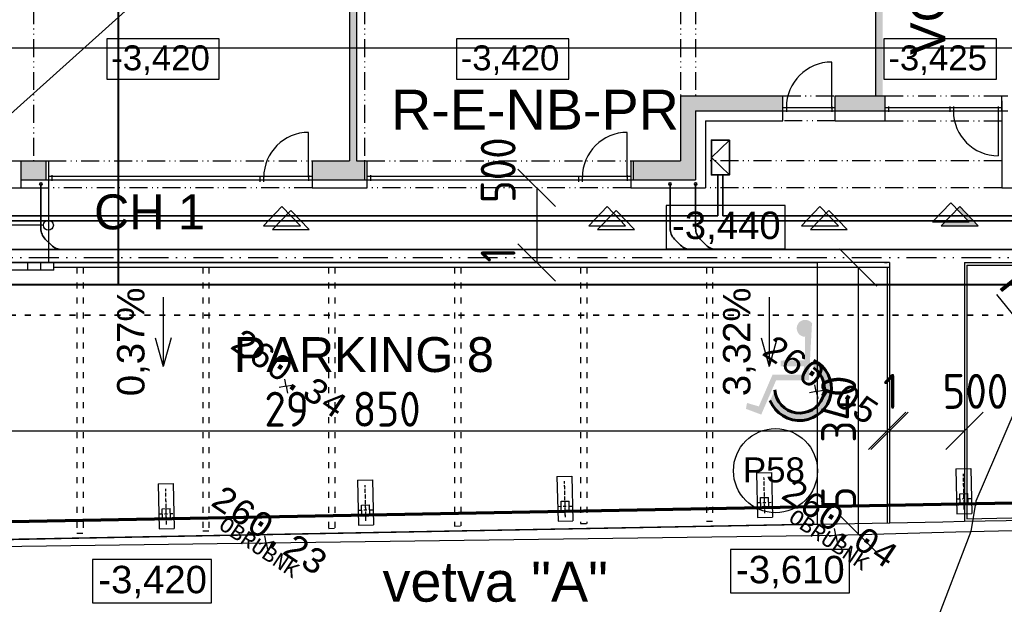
# Model space of a CAD drawing. Extents: x 4743276 to 9726129, y -4307434 to -1665362.
# Tile 18 of 121: x 4848499 to 4868244, y -2089246 to -2077525. Entities that reach past the tile are written whole.
import ezdxf
from ezdxf.enums import TextEntityAlignment as Align

# ---------------------------------------------------------------- set-up
doc = ezdxf.new("R2010")
doc.units = 0
doc.header["$MEASUREMENT"] = 0
for name, pattern in [('ACAD_ISO03W100', [30, 12, -18]), ('ACAD_ISO12W100', [22, 12, -3, 0.5, -3, 0.5, -3]), ('BODKOCIARKOVANA_3', [5.6, 3, -1.3, 0, -1.3])]:
    doc.linetypes.add(name, pattern=pattern)
doc.layers.get('0').update_dxf_attribs({"linetype": 'CONTINUOUS'})
doc.layers.get('Defpoints').update_dxf_attribs({"color": 61, "linetype": 'CONTINUOUS'})
for name, color, linetype in [('body', 7, 'CONTINUOUS'), ('KÓTY', 4, 'CONTINUOUS'), ('MÚRY', 1, 'CONTINUOUS'), ('OKNÁ', 146, 'CONTINUOUS'), ('POZEMOK', 8, 'CONTINUOUS'), ('siete', 6, 'CONTINUOUS'), ('TENKÁ', 7, 'CONTINUOUS'), ('Výšky', 64, 'CONTINUOUS'), ('ZARIADENIE1', 145, 'CONTINUOUS'), ('ZARIADOVACIE', 144, 'CONTINUOUS'), ('ŠRAFY', 82, 'CONTINUOUS'), ('šrafy-múry', 8, 'CONTINUOUS')]:
    doc.layers.add(name, color=color, linetype=linetype)
doc.layers.get('ŠRAFY').off()
doc.styles.add('ARIAL', font='arial.ttf')
doc.styles.add('MONOTXT', font='MONOTXT', dxfattribs={"height": 0.2})
doc.styles.add('styl1', font='arial.ttf')
doc.styles.add('Style-Arial', font='arial.ttf')
doc.styles.add('STYLE1', font='isocp.shx')
doc.dimstyles.new('STANDARD 200', dxfattribs={"dimtxt": 600, "dimasz": 700, "dimexe": 10, "dimexo": 200, "dimgap": 100, "dimtad": 1, "dimdsep": 46, "dimlunit": 6, "dimtxsty": 'Style-Arial', "dimblk": 'ARCHTICK', "dimblk1": 'OBLIQUE', "dimblk2": 'ARCHTICK', "dimcen": 2.5, "dimse1": 1, "dimse2": 1, "dimadec": 0, "dimazin": 0, "dimtfac": 1, "dimtmove": 1, "dimatfit": 3, "dimldrblk": 'OBLIQUE', "dimfxl": 1, "dimtolj": 1, "dimtzin": 0, "dimarcsym": 0})
doc.dimstyles.new('STANDARD 250', dxfattribs={"dimtxt": 700, "dimasz": 750, "dimexe": 10, "dimexo": 200, "dimgap": 100, "dimtad": 1, "dimdsep": 46, "dimlunit": 6, "dimtxsty": 'STYLE1', "dimblk1": 'OBLIQUE', "dimblk2": 'OBLIQUE', "dimsah": 1, "dimcen": 2.5, "dimse1": 1, "dimse2": 1, "dimadec": 0, "dimazin": 0, "dimtfac": 1, "dimtmove": 1, "dimatfit": 3, "dimldrblk": 'OBLIQUE', "dimfxl": 1, "dimtolj": 1, "dimtzin": 0, "dimarcsym": 0})
doc.dimstyles.new('STANDARD s200', dxfattribs={"dimtxt": 600, "dimasz": 600, "dimexe": 10, "dimexo": 200, "dimgap": 100, "dimtad": 1, "dimdsep": 46, "dimlunit": 6, "dimtxsty": 'Style-Arial', "dimblk": 'OPEN30', "dimcen": 2.5, "dimse1": 1, "dimse2": 1, "dimadec": 0, "dimazin": 0, "dimtfac": 1, "dimtmove": 1, "dimatfit": 3, "dimldrblk": 'OBLIQUE', "dimfxl": 1, "dimtolj": 1, "dimtzin": 0, "dimarcsym": 0})

# ---------------------------------------------------------------- blocks, each defined once
blk = doc.blocks.new('_ArchTick')
at = {"color": 0, "linetype": 'ByBlock', "const_width": 0.15}
blk.add_lwpolyline([(-0.5, -0.5), (0.5, 0.5)], dxfattribs=at)
blk = doc.blocks.new('*D42218')
at = {"layer": 'Defpoints', "color": 0}
for p in [(4821644, -2078098), (4821644, -2080734), (4881994, -2080734)]:
    blk.add_point(p, dxfattribs=at)
at = {"layer": 'ZARIADOVACIE', "color": 0, "lineweight": -2}
blk.add_line((4881994, -2078098), (4821644, -2078098), dxfattribs=at)
at = {"layer": 'ZARIADOVACIE', "color": 0, "linetype": 'ByBlock', "lineweight": -2, "xscale": 700, "yscale": 700, "zscale": 700, "rotation": 180}
blk.add_blockref('_ArchTick', (4821644, -2078098), dxfattribs=at)
at = {"layer": 'ZARIADOVACIE', "color": 0, "linetype": 'ByBlock', "lineweight": -2, "xscale": 700, "yscale": 700, "zscale": 700}
blk.add_blockref('_ArchTick', (4881994, -2078098), dxfattribs=at)
at = {"layer": 'ZARIADOVACIE', "color": 0, "insert": (4845998, -2077590), "char_height": 600, "attachment_point": 5, "style": 'Style-Arial'}
blk.add_mtext('\\A1;60ﾠ350', dxfattribs=at)
blk = doc.blocks.new('_OBLIQUE')
at = {"color": 0, "linetype": 'ByBlock'}
blk.add_line((-0.5, -0.5), (0.5, 0.5), dxfattribs=at)
blk = doc.blocks.new('inv')
at = {"layer": 'TENKÁ', "linetype": 'Continuous', "lineweight": 60, "ltscale": 10}
for points in [[(-264025, -1186599), (-264022, -1187066), (-264513, -1187072), (-264512, -1187189), (-264043, -1187185), (-264066, -1187352), (-264676, -1187355), (-264951, -1187992), (-265188, -1187923), (-265210, -1188041), (-264903, -1188156), (-264606, -1187471), (-263947, -1187467), (-263886, -1186340), (-263878, -1186335, 1.715537), (-264016, -1186596)], [(-263850, -1187064), (-263856, -1187216, -1.608628), (-264628, -1187661), (-264727, -1187874, 1.453079)]]:
    blk.add_hatch(color=8, dxfattribs=at).paths.add_polyline_path(points)
at = {"layer": 'TENKÁ', "color": 8, "linetype": 'Continuous', "lineweight": 60, "ltscale": 10}
for centre, radius, start, end in [((-264134, -1187636), 639, 201.8128, 63.6707), ((-264132, -1187629), 497, 183.6812, 56.213)]:
    blk.add_arc(centre, radius, start, end, dxfattribs=at)
blk = doc.blocks.new('po')
at = {"layer": 'šrafy-múry'}
h = blk.add_hatch(color=256, dxfattribs=at)
h.dxf.hatch_style = 1
h.paths.add_polyline_path([(4863590, -1559956), (4863450, -1559956), (4863450, -1560466), (4863450, -1560546), (4863450, -1563176), (4859840, -1563176), (4859840, -1563316), (4863190, -1563316), (4863270, -1563316), (4863450, -1563316), (4863450, -1564011), (4863450, -1564091), (4863450, -1566436), (4863590, -1566436), (4863590, -1565136), (4863590, -1563326), (4863590, -1561686)])
h = blk.add_hatch(color=256, dxfattribs=at)
h.dxf.hatch_style = 1
h.paths.add_polyline_path([(4852900, -1567736), (4853040, -1567736), (4853040, -1563316), (4852900, -1563316)])
h = blk.add_hatch(color=256, dxfattribs=at)
h.dxf.hatch_style = 1
h.paths.add_polyline_path([(4861590, -1566436), (4859540, -1566436), (4859540, -1567736), (4859840, -1567736), (4859840, -1566736), (4861590, -1566736)])
h = blk.add_hatch(color=256, dxfattribs=at)
h.dxf.hatch_style = 1
h.paths.add_polyline_path([(4863640, -1566736), (4863640, -1566436), (4863590, -1566436), (4863450, -1566436), (4862640, -1566436), (4862640, -1566736)])
h = blk.add_hatch(color=256, dxfattribs=at)
h.dxf.hatch_style = 1
h.paths.add_polyline_path([(4846810, -1568116), (4846810, -1567736), (4846310, -1567736), (4846310, -1568116)])
h = blk.add_hatch(color=256, dxfattribs=at)
h.dxf.hatch_style = 1
h.paths.add_polyline_path([(4852900, -1568116), (4852900, -1567736), (4852150, -1567736), (4852150, -1568116)])
h = blk.add_hatch(color=256, dxfattribs=at)
h.dxf.hatch_style = 1
h.paths.add_polyline_path([(4853200, -1567736), (4853040, -1567736), (4852900, -1567736), (4852900, -1568116), (4853200, -1568116)])
h = blk.add_hatch(color=256, dxfattribs=at)
h.dxf.hatch_style = 1
h.paths.add_polyline_path([(4858590, -1568116), (4859840, -1568116), (4859840, -1567736), (4859540, -1567736), (4858590, -1567736)])
at = {"layer": 'MÚRY', "color": 7}
for p, q in [((4852900, -1561731), (4852900, -1567736)), ((4853040, -1563316), (4853040, -1567736)), ((4863450, -1563816), (4863450, -1566436)), ((4859540, -1566436), (4861590, -1566436)), ((4859540, -1566436), (4859540, -1567736)), ((4861590, -1566936), (4861590, -1566436)), ((4862640, -1566436), (4863450, -1566436)), ((4862640, -1566936), (4862640, -1566436)), ((4863590, -1566436), (4863640, -1566436)), ((4863640, -1566936), (4863640, -1566436)), ((4865980, -1566736), (4865980, -1566436)), ((4865980, -1566436), (4866100, -1566436)), ((4865980, -1566536), (4865980, -1568276)), ((4860040, -1566936), (4860040, -1568276)), ((4860040, -1566936), (4861590, -1566936)), ((4862640, -1566936), (4863640, -1566936)), ((4845710, -1567736), (4846860, -1567736)), ((4846860, -1567736), (4846860, -1568276)), ((4852150, -1567736), (4852900, -1567736)), ((4852150, -1567736), (4852150, -1568276)), ((4853040, -1567736), (4853250, -1567736)), ((4853250, -1567736), (4853250, -1568276)), ((4858540, -1567736), (4859540, -1567736)), ((4858540, -1567736), (4858540, -1568276)), ((4845710, -1568276), (4846860, -1568276)), ((4852150, -1568276), (4853250, -1568276)), ((4858540, -1568276), (4859640, -1568276)), ((4859240, -1568276), (4860040, -1568276)), ((4865980, -1568276), (4870940, -1568276))]:
    blk.add_line(p, q, dxfattribs=at)
at = {"layer": 'OKNÁ', "ltscale": 0.25}
for p, q in [((4862570, -1566686), (4862570, -1565756)), ((4862570, -1566666), (4862570, -1566556)), ((4862570, -1566666), (4862570, -1566556)), ((4861590, -1566666), (4862640, -1566666)), ((4861590, -1566736), (4862640, -1566736)), ((4861660, -1566646), (4861660, -1566756)), ((4862570, -1566646), (4862570, -1566756)), ((4863640, -1566666), (4865980, -1566666)), ((4863640, -1566736), (4865980, -1566736)), ((4863710, -1566646), (4863710, -1566756)), ((4864940, -1566646), (4864940, -1566756)), ((4865010, -1566646), (4865010, -1566756)), ((4865910, -1566646), (4865910, -1566756)), ((4865910, -1566736), (4865910, -1567636)), ((4852080, -1568066), (4852080, -1567166)), ((4858470, -1568066), (4858470, -1567166)), ((4852080, -1568046), (4852080, -1567936)), ((4852080, -1568046), (4852080, -1567936)), ((4858470, -1568046), (4858470, -1567936)), ((4858470, -1568046), (4858470, -1567936)), ((4846860, -1568046), (4852150, -1568046)), ((4846860, -1568116), (4852150, -1568116)), ((4846930, -1568026), (4846930, -1568136)), ((4851110, -1568156), (4851110, -1568046)), ((4851180, -1568156), (4851180, -1568046)), ((4852080, -1568026), (4852080, -1568136)), ((4853250, -1568046), (4858540, -1568046)), ((4853250, -1568116), (4858540, -1568116)), ((4853320, -1568026), (4853320, -1568136)), ((4857500, -1568156), (4857500, -1568046)), ((4857570, -1568156), (4857570, -1568046)), ((4858470, -1568026), (4858470, -1568136))]:
    blk.add_line(p, q, dxfattribs=at)
for centre, radius, start, end in [((4862570, -1566666), 910, 90, 180), ((4865910, -1566736), 900, 180, 270), ((4852080, -1568066), 900, 90, 180), ((4858470, -1568066), 900, 90, 180)]:
    blk.add_arc(centre, radius, start, end, dxfattribs=at)
at = {"layer": 'TENKÁ', "linetype": 'ACAD_ISO12W100', "ltscale": 30}
for p, q in [((4846560, -1563316), (4846560, -1567736)), ((4853200, -1563316), (4853200, -1567736)), ((4859540, -1563316), (4859540, -1566436)), ((4859840, -1563316), (4859840, -1566436)), ((4861590, -1566436), (4862640, -1566436)), ((4863640, -1566436), (4865980, -1566436)), ((4862640, -1566936), (4861590, -1566936)), ((4863640, -1566936), (4865980, -1566936)), ((4846860, -1567736), (4852150, -1567736)), ((4853250, -1567736), (4858540, -1567736)), ((4865980, -1567736), (4860040, -1567736)), ((4852150, -1568276), (4846860, -1568276)), ((4858540, -1568276), (4853250, -1568276)), ((4865980, -1568276), (4860040, -1568276))]:
    blk.add_line(p, q, dxfattribs=at)
at = {"layer": 'TENKÁ'}
for p, q in [((4863450, -1566436), (4863590, -1566436)), ((4859840, -1566736), (4861590, -1566736)), ((4859840, -1566736), (4859840, -1568116)), ((4862640, -1566736), (4863640, -1566736)), ((4865980, -1566736), (4866100, -1566736)), ((4846310, -1567736), (4846310, -1568276)), ((4846810, -1567736), (4846810, -1568116)), ((4853200, -1567736), (4853200, -1568116)), ((4858590, -1567736), (4858590, -1568116)), ((4846310, -1568116), (4846860, -1568116)), ((4852150, -1568116), (4853250, -1568116)), ((4858540, -1568116), (4859840, -1568116))]:
    blk.add_line(p, q, dxfattribs=at)
at = {"layer": 'TENKÁ', "linetype": 'ACAD_ISO12W100', "ltscale": 50}
blk.add_line((4817870, -1569676), (4866640, -1569676), dxfattribs=at)
at = {"layer": 'TENKÁ'}
for points in [[(4850288, -1565289), (4848034, -1565289), (4848034, -1566097), (4850288, -1566097)], [(4857296, -1565289), (4855042, -1565289), (4855042, -1566097), (4857296, -1566097)], [(4865872, -1565289), (4863617, -1565289), (4863617, -1566097), (4865872, -1566097)]]:
    blk.add_lwpolyline(points, close=True, dxfattribs=at)
at = {"layer": 'TENKÁ', "ltscale": 0.25, "style": 'ARIAL'}
for s, p in [('-3,420', (4848120, -1565921)), ('-3,420', (4855128, -1565921)), ('-3,425', (4863704, -1565921))]:
    blk.add_text(s, height=500, dxfattribs=at).set_placement(p)
blk = doc.blocks.new('*D42250')
at = {"layer": 'Defpoints', "color": 0}
for p in [(4836044, -2082394), (4865894, -2082394), (4865894, -2085769)]:
    blk.add_point(p, dxfattribs=at)
at = {"layer": 'KÓTY', "color": 0, "lineweight": -2}
blk.add_line((4836044, -2085769), (4865894, -2085769), dxfattribs=at)
at = {"layer": 'KÓTY', "color": 0, "linetype": 'ByBlock', "lineweight": -2, "xscale": 750, "yscale": 750, "zscale": 750, "rotation": 180}
blk.add_blockref('_OBLIQUE', (4836044, -2085769), dxfattribs=at)
at = {"layer": 'KÓTY', "color": 0, "linetype": 'ByBlock', "lineweight": -2, "xscale": 750, "yscale": 750, "zscale": 750}
blk.add_blockref('_OBLIQUE', (4865894, -2085769), dxfattribs=at)
at = {"layer": 'KÓTY', "color": 0, "insert": (4854973, -2085334), "char_height": 700, "attachment_point": 5, "style": 'STYLE1'}
blk.add_mtext('\\A1;29ﾠ850', dxfattribs=at)
blk = doc.blocks.new('*D42251')
at = {"layer": 'Defpoints', "color": 0}
for p in [(4865944, -2085769), (4867444, -2085769), (4867444, -2085769)]:
    blk.add_point(p, dxfattribs=at)
at = {"layer": 'KÓTY', "color": 0, "lineweight": -2}
blk.add_line((4865944, -2085769), (4867444, -2085769), dxfattribs=at)
at = {"layer": 'KÓTY', "color": 0, "linetype": 'ByBlock', "lineweight": -2, "xscale": 750, "yscale": 750, "zscale": 750, "rotation": 180}
blk.add_blockref('_OBLIQUE', (4865944, -2085769), dxfattribs=at)
at = {"layer": 'KÓTY', "color": 0, "linetype": 'ByBlock', "lineweight": -2, "xscale": 750, "yscale": 750, "zscale": 750}
blk.add_blockref('_OBLIQUE', (4867444, -2085769), dxfattribs=at)
at = {"layer": 'KÓTY', "color": 0, "insert": (4867068, -2084977), "char_height": 700, "attachment_point": 5, "style": 'STYLE1'}
blk.add_mtext('\\A1;1ﾠ500', dxfattribs=at)
blk = doc.blocks.new('*D42253')
at = {"layer": 'Defpoints', "color": 0}
for p in [(4865894, -2082494), (4865313, -2087834), (4865894, -2087834)]:
    blk.add_point(p, dxfattribs=at)
at = {"layer": 'KÓTY', "color": 0, "lineweight": -2}
blk.add_line((4865313, -2082494), (4865313, -2087834), dxfattribs=at)
at = {"layer": 'KÓTY', "color": 0, "linetype": 'ByBlock', "lineweight": -2, "xscale": 750, "yscale": 750, "zscale": 750}
for p, rotation in [((4865313, -2082494), 90), ((4865313, -2087834), 270)]:
    blk.add_blockref('_OBLIQUE', p, dxfattribs=dict(at, rotation=rotation))
at = {"layer": 'KÓTY', "color": 0, "insert": (4864922, -2086000), "char_height": 700, "attachment_point": 5, "rotation": 90, "style": 'STYLE1'}
blk.add_mtext('\\A1;5ﾠ340', dxfattribs=at)
blk = doc.blocks.new('*D42254')
at = {"layer": 'Defpoints', "color": 0}
for p in [(4849074, -2080894), (4849074, -2082394), (4858866, -2082394)]:
    blk.add_point(p, dxfattribs=at)
at = {"layer": 'KÓTY', "color": 0, "lineweight": -2}
blk.add_line((4858866, -2080894), (4858866, -2082394), dxfattribs=at)
at = {"layer": 'KÓTY', "color": 0, "linetype": 'ByBlock', "lineweight": -2, "xscale": 750, "yscale": 750, "zscale": 750}
for p, rotation in [((4858866, -2080894), 90), ((4858866, -2082394), 270)]:
    blk.add_blockref('_OBLIQUE', p, dxfattribs=dict(at, rotation=rotation))
at = {"layer": 'KÓTY', "color": 0, "insert": (4858094, -2081139), "char_height": 700, "attachment_point": 5, "rotation": 90, "style": 'STYLE1'}
blk.add_mtext('\\A1;1ﾠ500', dxfattribs=at)
blk = doc.blocks.new('_Open30')
at = {"color": 0, "linetype": 'ByBlock', "lineweight": -2, "transparency": 16777216}
for p, q in [((-1, 0.2679), (0, 0)), ((0, 0), (-1, -0.2679)), ((0, 0), (-1, 0))]:
    blk.add_line(p, q, dxfattribs=at)
blk = doc.blocks.new('*D42255')
at = {"layer": 'Defpoints', "color": 0}
for p in [(4867104, -2081797), (4870858, -2086477)]:
    blk.add_point(p, dxfattribs=at)
at = {"layer": 'KÓTY', "color": 0, "lineweight": -2}
blk.add_line((4870483, -2086009), (4868096, -2083034), dxfattribs=at)
at = {"layer": 'KÓTY', "color": 0, "linetype": 'ByBlock', "lineweight": -2, "xscale": 600, "yscale": 600, "zscale": 600, "rotation": 308.7343241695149}
blk.add_blockref('_Open30', (4870858, -2086477), dxfattribs=at)
at = {"layer": 'KÓTY', "color": 0, "insert": (4869346, -2083943), "char_height": 600, "attachment_point": 5, "rotation": 308.7343, "style": 'Style-Arial'}
blk.add_mtext('\\A1;R6ﾠ000', dxfattribs=at)

msp = doc.modelspace()

# ---------------------------------------------------------------- hatches: boundary and pattern name
at = {"layer": 'TENKÁ', "ltscale": 0.25}
msp.add_hatch(color=256, dxfattribs=at).paths.add_polyline_path([(4867054.033, -2081579.326), (4866980.734, -2081655.413), (4867719.552, -2081655.413), (4867350.143, -2081271.949), (4867297.337, -2081326.764), (4867540.642, -2081579.326)])

# ---------------------------------------------------------------- linework, layer by layer
at = {"layer": 'body', "color": 1, "linetype": 'Continuous'}
for p, q in [((4853841.032, -2084872.929), (4853702.209, -2084899.914)), ((4853841.032, -2084872.929), (4853814.048, -2084734.106)), ((4853841.032, -2084872.929), (4853979.855, -2084845.945)), ((4853841.032, -2084872.929), (4853868.016, -2085011.752)), ((4864474.203, -2084981.482), (4864447.219, -2084842.659)), ((4864474.203, -2084981.482), (4864335.38, -2085008.466)), ((4864474.203, -2084981.482), (4864613.026, -2084954.497)), ((4864474.203, -2084981.482), (4864501.188, -2085120.305)), ((4864867.719, -2087861.992), (4864840.734, -2087723.169)), ((4864867.719, -2087861.992), (4865006.542, -2087835.007)), ((4853441.033, -2088010.692), (4853302.209, -2088037.676)), ((4853441.033, -2088010.692), (4853414.048, -2087871.869)), ((4853441.033, -2088010.692), (4853579.856, -2087983.708)), ((4853441.033, -2088010.692), (4853468.017, -2088149.515)), ((4864867.719, -2087861.992), (4864728.896, -2087888.976)), ((4864867.719, -2087861.992), (4864894.703, -2088000.815))]:
    msp.add_line(p, q, dxfattribs=at)
at = {"layer": 'KÓTY'}
for p, q in [((4851375.5, -2083090), (4851375.5, -2084477)), ((4863527, -2083090), (4863527, -2084477)), ((4851215, -2083900.5), (4851375.5, -2084477)), ((4851536, -2083900.5), (4851375.5, -2084477)), ((4863366.5, -2083900.5), (4863527, -2084477)), ((4863687.5, -2083900.5), (4863527, -2084477))]:
    msp.add_line(p, q, dxfattribs=at)
for points in [[(4863852.5, -2081248.5), (4861465.974, -2081248.5), (4861465.974, -2082117), (4863852.5, -2082117)], [(4865136.5, -2088150.5), (4862749.974, -2088150.5), (4862749.974, -2089019), (4865136.5, -2089019)], [(4852347.5, -2088350.5), (4849960.974, -2088350.5), (4849960.974, -2089219), (4852347.5, -2089219)]]:
    msp.add_lwpolyline(points, close=True, dxfattribs=at)
at = {"layer": 'POZEMOK'}
for p, q in [((4848973.799, -2081644.048), (4841623.799, -2081644.048)), ((4849333.799, -2087925.968), (4867013.799, -2087590.195)), ((4867013.799, -2087590.195), (4867443.799, -2087582.029)), ((4836693.799, -2088166.023), (4849333.799, -2087925.968))]:
    msp.add_line(p, q, dxfattribs=at)
msp.add_circle((4849073.799, -2081644.048), 100, dxfattribs=at)
at = {"layer": 'siete', "color": 5, "lineweight": 40, "ltscale": 50}
for p, q in [((4850473.799, -2075501.487), (4850473.799, -2082834.048)), ((4821943.799, -2082834.048), (4886791.965, -2082834.048))]:
    msp.add_line(p, q, dxfattribs=at)
at = {"layer": 'siete', "lineweight": 35}
for p, q in [((4862371.369, -2080287.856), (4862731.579, -2079940.501)), ((4862730.842, -2080635.974), (4862371.369, -2080287.856)), ((4862500.921, -2080635.783), (4862500.921, -2081454.259)), ((4862600.921, -2080635.73), (4862600.921, -2081454.259)), ((4862500.921, -2081454.259), (4834062.821, -2081454.259)), ((4870971.061, -2081454.259), (4862600.921, -2081454.259)), ((4871071.061, -2081554.259), (4840723.588, -2081554.259))]:
    msp.add_line(p, q, dxfattribs=at)
at = {"layer": 'siete', "color": 55, "lineweight": 35, "ltscale": 0.8}
for p, q in [((4848923.799, -2080844.048), (4848923.799, -2081709.784)), ((4861541.299, -2080844.048), (4861541.299, -2081709.784)), ((4862053.799, -2080844.048), (4862053.799, -2081709.784)), ((4849135.931, -2082046.18), (4849011.667, -2081921.916)), ((4861753.431, -2082046.18), (4861629.167, -2081921.916)), ((4862265.931, -2082046.18), (4862141.667, -2081921.916)), ((4821568.063, -2082134.048), (4881646.37, -2082134.048))]:
    msp.add_line(p, q, dxfattribs=at)
at = {"layer": 'siete', "linetype": 'ACAD_ISO03W100', "lineweight": 35, "ltscale": 10}
msp.add_line((4840499.38, -2083451.773), (4882741.028, -2083451.773), dxfattribs=at)
at = {"layer": 'siete', "lineweight": 35}
msp.add_lwpolyline([(4862731.579, -2079940.501), (4862371.738, -2079940.119), (4862371, -2080635.592), (4862730.842, -2080635.974)], close=True, dxfattribs=at)
at = {"layer": 'siete', "color": 55, "lineweight": 35, "ltscale": 0.8}
for centre in [(4848923.799, -2080819.048), (4861541.299, -2080819.048), (4862053.799, -2080819.048)]:
    msp.add_circle(centre, 25, dxfattribs=at)
for centre, start, end in [((4849223.799, -2081709.784), 180, 225), ((4861841.299, -2081709.784), 180, 225), ((4862353.799, -2081709.784), 180, 225), ((4849348.063, -2081834.048), 225, 270), ((4861965.563, -2081834.048), 225, 270), ((4862478.063, -2081834.048), 225, 270)]:
    msp.add_arc(centre, 300, start, end, dxfattribs=at)
at = {"layer": 'TENKÁ'}
for p, q in [((4849073.799, -2080894.048), (4849073.799, -2082394.048)), ((4865943.799, -2082394.048), (4841383.799, -2082394.048)), ((4848663.799, -2082544.048), (4848663.799, -2082394.048)), ((4848923.799, -2082544.048), (4848923.799, -2082394.048)), ((4849183.799, -2082544.048), (4849183.799, -2082394.048)), ((4865943.799, -2082494.048), (4849183.799, -2082494.048)), ((4865843.799, -2082394.048), (4865893.799, -2082394.048)), ((4865893.799, -2082494.048), (4865893.799, -2087611.466)), ((4865943.799, -2082394.048), (4865943.799, -2087610.516)), ((4867443.799, -2082394.048), (4867443.799, -2087582.029)), ((4867443.799, -2082394.048), (4868393.799, -2082394.048)), ((4867493.799, -2082444.048), (4867493.799, -2087531.07)), ((4867493.799, -2082444.048), (4868443.799, -2082444.048)), ((4849183.799, -2082544.048), (4841383.799, -2082544.048)), ((4867443.799, -2087582.029), (4868785.939, -2087556.539)), ((4867493.799, -2087531.07), (4868771.413, -2087506.806))]:
    msp.add_line(p, q, dxfattribs=at)
at = {"layer": 'TENKÁ', "ltscale": 0.25}
for p, q in [((4853757.999, -2081272.421), (4853388.59, -2081655.885)), ((4853757.999, -2081272.421), (4854127.408, -2081655.885)), ((4860278.499, -2081272.421), (4859909.09, -2081655.885)), ((4860278.499, -2081272.421), (4860647.908, -2081655.885)), ((4864546.795, -2081272.421), (4864177.386, -2081655.885)), ((4864546.795, -2081272.421), (4864916.205, -2081655.885)), ((4867171.233, -2081195.862), (4866801.824, -2081579.326)), ((4867350.143, -2081271.949), (4866980.734, -2081655.413)), ((4867171.233, -2081195.862), (4867540.642, -2081579.326)), ((4867350.143, -2081271.949), (4867719.552, -2081655.413)), ((4853936.909, -2081348.508), (4853567.5, -2081731.972)), ((4853936.909, -2081348.508), (4854306.318, -2081731.972)), ((4860457.409, -2081348.508), (4860088, -2081731.972)), ((4860457.409, -2081348.508), (4860826.818, -2081731.972)), ((4864725.706, -2081348.508), (4864356.297, -2081731.972)), ((4864725.706, -2081348.508), (4865095.115, -2081731.972)), ((4853388.59, -2081655.885), (4854127.408, -2081655.885)), ((4859909.09, -2081655.885), (4860647.908, -2081655.885)), ((4864177.386, -2081655.885), (4864916.205, -2081655.885)), ((4866801.824, -2081579.326), (4867540.642, -2081579.326)), ((4866980.734, -2081655.413), (4867719.552, -2081655.413)), ((4853567.5, -2081731.972), (4854306.318, -2081731.972)), ((4860088, -2081731.972), (4860826.818, -2081731.972)), ((4864356.297, -2081731.972), (4865095.115, -2081731.972))]:
    msp.add_line(p, q, dxfattribs=at)
at = {"layer": 'TENKÁ', "linetype": 'ACAD_ISO03W100', "ltscale": 10}
for p, q in [((4849643.799, -2082494.048), (4849643.799, -2087820.062)), ((4849768.799, -2082494.048), (4849768.799, -2087817.689)), ((4852168.799, -2082494.048), (4852168.799, -2087772.109)), ((4852293.799, -2082494.048), (4852293.799, -2087769.735)), ((4854693.799, -2082494.048), (4854693.799, -2087724.155)), ((4854818.799, -2082494.048), (4854818.799, -2087721.781)), ((4857218.799, -2082494.048), (4857218.799, -2087676.201)), ((4857343.799, -2082494.048), (4857343.799, -2087673.827)), ((4859743.799, -2082494.048), (4859743.799, -2087628.247)), ((4859868.799, -2082494.048), (4859868.799, -2087625.873)), ((4862268.799, -2082494.048), (4862268.799, -2087580.293)), ((4862393.799, -2082494.048), (4862393.799, -2087577.919)), ((4859743.799, -2087628.247), (4859868.799, -2087625.873)), ((4862268.799, -2087580.293), (4862393.799, -2087577.919)), ((4849643.799, -2087820.062), (4849768.799, -2087817.689)), ((4852168.799, -2087772.109), (4852293.799, -2087769.735)), ((4854693.799, -2087724.155), (4854818.799, -2087721.781)), ((4857218.799, -2087676.201), (4857343.799, -2087673.827))]:
    msp.add_line(p, q, dxfattribs=at)
at = {"layer": 'TENKÁ', "color": 7, "linetype": 'Continuous'}
for p, q in [((4867271.399, -2087794.823), (4880151.369, -2087494.157)), ((4864867.719, -2087861.992), (4867271.399, -2087794.823)), ((4841976.305, -2088167.507), (4853441.033, -2088010.692)), ((4853441.033, -2088010.692), (4864867.719, -2087861.992))]:
    msp.add_line(p, q, dxfattribs=at)
at = {"layer": 'TENKÁ'}
msp.add_circle((4863655.339, -2086567.501), 842.959, dxfattribs=at)
at = {"layer": 'Výšky', "color": 30, "linetype": 'Continuous', "flags": 128}
msp.add_lwpolyline([(4846844.206, -2037396.703), (4845591.525, -2045810.545), (4845677.437, -2050101.255), (4846844.808, -2055743.684), (4848350.654, -2059162.176), (4849750.585, -2061446.549), (4850957.528, -2063823.902), (4852671.41, -2069791.5), (4852743.276, -2073129.363), (4851266.416, -2076760.261), (4843918.25, -2083364.253), (4841856.684, -2085106.257), (4840784.291, -2086619.247), (4841201.536, -2088035.733), (4841290.005, -2088190.698), (4842225.867, -2091408.076), (4841235.38, -2092762.153), (4838918.449, -2094023.017), (4837955.26, -2094826.385), (4837683.167, -2095186.861), (4837082.737, -2096255.864), (4836503.007, -2097138.597), (4834506.912, -2099595.419), (4833485.721, -2100308.243)], dxfattribs=at)
at = {"layer": 'Výšky', "color": 1, "linetype": 'Continuous'}
msp.add_lwpolyline([(4868670.356, -2084867.445), (4867672.435, -2087174.903), (4867570.113, -2087786.193), (4866832.383, -2089724.277), (4865903.153, -2092266.417), (4866149.873, -2093409.354), (4867277.64, -2093759.928), (4867811.898, -2093951.419), (4869396.719, -2095485.995)], dxfattribs=at)
at = {"layer": 'ZARIADENIE1'}
msp.add_lwpolyline([(4836673.799, -2088166.412), (4836673.799, -2082394.048), (4849073.799, -2082394.048), (4864493.799, -2082394.048), (4864493.799, -2087638.054), (4852393.799, -2087867.853), (4842793.799, -2088050.174), (4836773.799, -2088164.503)], close=True, dxfattribs=at)
at = {"layer": 'šrafy-múry', "color": 90}
for p, q in [((4863272.242, -2086607.266), (4863572.161, -2086600.265)), ((4863272.242, -2086607.266), (4863293.246, -2087507.021)), ((4863572.161, -2086600.265), (4863593.164, -2087500.02)), ((4867271.572, -2086531.855), (4867571.49, -2086524.853)), ((4867271.572, -2086531.855), (4867292.575, -2087431.61)), ((4867571.49, -2086524.853), (4867592.493, -2087424.608)), ((4851274.254, -2086833.5), (4851574.173, -2086826.499)), ((4851274.254, -2086833.5), (4851295.258, -2087733.255)), ((4851574.173, -2086826.499), (4851595.176, -2087726.253)), ((4855273.584, -2086758.089), (4855573.502, -2086751.087)), ((4855273.584, -2086758.089), (4855294.587, -2087657.843)), ((4855573.502, -2086751.087), (4855594.505, -2087650.842)), ((4859272.913, -2086682.677), (4859572.831, -2086675.676)), ((4859272.913, -2086682.677), (4859293.917, -2087582.432)), ((4859572.831, -2086675.676), (4859593.835, -2087575.431)), ((4867353.221, -2087030.085), (4867513.178, -2087026.351)), ((4867357.889, -2087230.03), (4867353.221, -2087030.085)), ((4867517.845, -2087226.296), (4867513.178, -2087026.351)), ((4859354.563, -2087180.907), (4859514.519, -2087177.173)), ((4859359.23, -2087380.853), (4859354.563, -2087180.907)), ((4859519.186, -2087377.119), (4859514.519, -2087177.173)), ((4863353.892, -2087105.496), (4863513.848, -2087101.762)), ((4863358.559, -2087305.442), (4863353.892, -2087105.496)), ((4863518.516, -2087301.708), (4863513.848, -2087101.762)), ((4867357.889, -2087230.03), (4867517.845, -2087226.296)), ((4851355.904, -2087331.73), (4851515.86, -2087327.996)), ((4851360.571, -2087531.676), (4851355.904, -2087331.73)), ((4851520.528, -2087527.942), (4851515.86, -2087327.996)), ((4855355.233, -2087256.319), (4855515.19, -2087252.585)), ((4855359.901, -2087456.264), (4855355.233, -2087256.319)), ((4855519.857, -2087452.53), (4855515.19, -2087252.585)), ((4859359.23, -2087380.853), (4859519.186, -2087377.119)), ((4863358.559, -2087305.442), (4863518.516, -2087301.708)), ((4867292.575, -2087431.61), (4867592.493, -2087424.608)), ((4851360.571, -2087531.676), (4851520.528, -2087527.942)), ((4855359.901, -2087456.264), (4855519.857, -2087452.53)), ((4859293.917, -2087582.432), (4859593.835, -2087575.431)), ((4863293.246, -2087507.021), (4863593.164, -2087500.02)), ((4851295.258, -2087733.255), (4851595.176, -2087726.253)), ((4855294.587, -2087657.843), (4855594.505, -2087650.842))]:
    msp.add_line(p, q, dxfattribs=at)
at = {"layer": 'šrafy-múry', "color": 90, "linetype": 'BODKOCIARKOVANA_3', "ltscale": 20}
for p, q in [((4867440.201, -2087328.136), (4867423.864, -2086628.327)), ((4867440.619, -2087346.074), (4867424.283, -2086646.265)), ((4859441.542, -2087478.959), (4859425.206, -2086779.149)), ((4859441.961, -2087496.897), (4859425.625, -2086797.087)), ((4863440.871, -2087403.547), (4863424.535, -2086703.738)), ((4863441.29, -2087421.485), (4863424.954, -2086721.676)), ((4851442.883, -2087629.781), (4851426.547, -2086929.972)), ((4851443.302, -2087647.719), (4851426.966, -2086947.91)), ((4855442.213, -2087554.37), (4855425.876, -2086854.561)), ((4855442.631, -2087572.308), (4855426.295, -2086872.499)), ((4863286.245, -2087207.103), (4863586.163, -2087200.101)), ((4867285.574, -2087131.691), (4867585.492, -2087124.69)), ((4851288.257, -2087433.336), (4851588.175, -2087426.335)), ((4855287.586, -2087357.925), (4855587.504, -2087350.924)), ((4859286.915, -2087282.514), (4859586.834, -2087275.513))]:
    msp.add_line(p, q, dxfattribs=at)
at = {"layer": 'šrafy-múry', "color": 232, "lineweight": 70}
msp.add_line((4827444.565, -2087981.918), (4887434.842, -2086850.742), dxfattribs=at)

# ---------------------------------------------------------------- block references
at = {"layer": 'TENKÁ'}
msp.add_blockref('po', (2213.299, -512618.357), dxfattribs=at)
at = {"layer": 'ŠRAFY'}
msp.add_blockref('inv', (5128272.207, -897286.389), dxfattribs=at)

# ---------------------------------------------------------------- texts
at = {"color": 2, "linetype": 'Continuous', "style": 'MONOTXT'}
for p in [(4864813.002, -2087825.085), (4853386.316, -2087973.785)]:
    msp.add_text('OBRUBNK', height=300, rotation=326, dxfattribs=at).set_placement(p, align=Align.TOP_CENTER)
at = {"layer": 'KÓTY', "style": 'ARIAL'}
for s, p in [('-3,440', (4861580.683, -2081922.416)), ('-3,610', (4862864.683, -2088824.416)), ('-3,420', (4850075.683, -2089024.416))]:
    msp.add_text(s, height=550, dxfattribs=at).set_placement(p)
at = {"layer": 'KÓTY', "style": 'Style-Arial'}
for s, p in [('0,37%', (4850451.304, -2083984.41)), ('3,32%', (4862602.804, -2083984.41))]:
    msp.add_text(s, height=550, rotation=90, dxfattribs=at).set_placement(p, align=Align.TOP_CENTER)
at = {"layer": 'siete', "lineweight": 35, "ltscale": 0.25, "style": 'styl1'}
msp.add_text('R-E-NB-PR', height=800, dxfattribs=at).set_placement((4855945.701, -2079728.17))
at = {"layer": 'TENKÁ', "style": 'Style-Arial'}
msp.add_text('VCHOD č.1', height=700, rotation=90, dxfattribs=at).set_placement((4866361.623, -2075677.359), align=Align.TOP_CENTER)
for s, p in [('CH 1', (4851104.068, -2081028.464)), ('PARKING 8', (4855401.068, -2083889.464))]:
    msp.add_text(s, height=700, dxfattribs=at).set_placement(p, align=Align.TOP_CENTER)
msp.add_text('P58', height=500, dxfattribs=at).set_placement((4863002, -2086801))
at = {"layer": 'Výšky', "linetype": 'Continuous', "style": 'MONOTXT'}
for s, p in [('260.34', (4853762.273, -2084819.806)), ('260.05', (4864425.29, -2084948.489)), ('260.23', (4853372.222, -2087964.279)), ('260.04', (4864808.857, -2087822.289))]:
    msp.add_text(s, height=500, rotation=326, dxfattribs=at).set_placement(p, align=Align.CENTER)
at = {"layer": 'šrafy-múry', "color": 232, "lineweight": 70, "style": 'styl1'}
msp.add_text('vetva "A"', height=800, dxfattribs=at).set_placement((4855775.56, -2089193.002))

# ---------------------------------------------------------------- dimensions: what is measured, and where the dimension line sits
at = {"layer": 'KÓTY'}
for base, p1, p2, picture, middle in [((4858866, -2082394.048), (4849073.799, -2080894.048), (4849073.799, -2082394.048), '*D42254', (4858544, -2081139)), ((4865313, -2087834.048), (4865893.799, -2082494.048), (4865893.799, -2087834.048), '*D42253', (4865372, -2085999.5))]:
    dim = msp.add_linear_dim(base=base, p1=p1, p2=p2, angle=90, dimstyle='STANDARD 250', override={"dimtxsty": 'STYLE1', "dimldrblk": 'OBLIQUE'}, dxfattribs=at)
    dim.commit()
    dim.dimension.update_dxf_attribs({"geometry": picture, "text_midpoint": middle, "dimtype": 160})
dim = msp.add_radius_dim(center=(4867103.799, -2081797.164), mpoint=(4870858.059, -2086477.498), dimstyle='STANDARD s200', override={"dimtxsty": 'Style-Arial', "dimldrblk": 'OBLIQUE'}, dxfattribs=at)
dim.commit()
dim.dimension.update_dxf_attribs({"geometry": '*D42255', "text_midpoint": (4869028.818, -2084197.032), "dimtype": 164})
for base, p1, p2, picture, middle in [((4865893.799, -2085769), (4836043.799, -2082394.048), (4865893.799, -2082394.048), '*D42250', (4854973, -2085784.5)), ((4867443.799, -2085769), (4865943.799, -2085769), (4867443.799, -2085769), '*D42251', (4867068.5, -2085427))]:
    dim = msp.add_linear_dim(base=base, p1=p1, p2=p2, dimstyle='STANDARD 250', override={"dimtxsty": 'STYLE1', "dimldrblk": 'OBLIQUE'}, dxfattribs=at)
    dim.commit()
    dim.dimension.update_dxf_attribs({"geometry": picture, "text_midpoint": middle, "dimtype": 160})
at = {"layer": 'ZARIADOVACIE', "color": 7}
dim = msp.add_linear_dim(base=(4821643.799, -2078098), p1=(4881993.799, -2080734.048), p2=(4821643.799, -2080734.048), dimstyle='STANDARD 200', override={"dimtxsty": 'Style-Arial', "dimldrblk": 'OBLIQUE'}, dxfattribs=at)
dim.commit()
dim.dimension.update_dxf_attribs({"geometry": '*D42218', "text_midpoint": (4845998.5, -2077997), "dimtype": 160})

doc.saveas('drawing.dxf')
